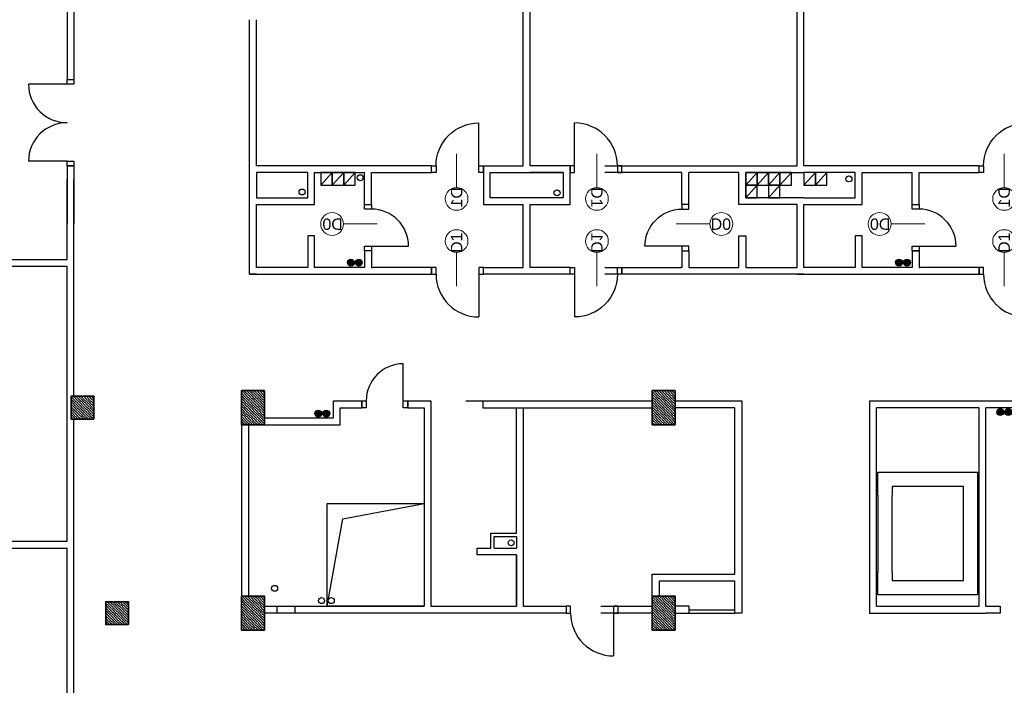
# Model space of a CAD drawing. Header units: millimetres. Extents: x 44889 to 52866, y -11417 to -4315.
# Tile 41 of 74: x 48862 to 49725, y -8939 to -8356. Entities that reach past the tile are written whole.
import ezdxf

# ---------------------------------------------------------------- set-up
doc = ezdxf.new("R2010")
doc.units = ezdxf.units.MM
for name, color, linetype, lineweight in [('kreskowanie', 9, 'Continuous', 18), ('opis stolarki', 251, 'Continuous', 18), ('słupy gr0.7', 9, 'Continuous', 35)]:
    doc.layers.add(name, color=color, linetype=linetype, lineweight=lineweight)
for name, color, linetype in [('Podkład', 9, 'Continuous'), ('przepusty', 9, 'Continuous'), ('wentylacja', 7, 'Continuous')]:
    doc.layers.add(name, color=color, linetype=linetype)
doc.styles.get("Standard").update_dxf_attribs({"font": 'arial.ttf', "height": 15})

# ---------------------------------------------------------------- blocks, each defined once
blk = doc.blocks.new('słup3')
at = {"layer": 'kreskowanie'}
h = blk.add_hatch(dxfattribs=at)
h.set_pattern_fill('ANSI36', color=256, style=0)
h.set_pattern_definition([(45, (-20, -30), (1.6838, 6.17393), [7.9375, -1.5875, 0, -1.5875])])
h.paths.add_polyline_path([(20, 30), (-20, 30), (-20, -30), (20, -30)])
at = {"layer": 'słupy gr0.7'}
blk.add_lwpolyline([(-20, -30), (20, -30), (20, 30), (-20, 30)], close=True, dxfattribs=at)
blk = doc.blocks.new('słup 2')
at = {"layer": 'kreskowanie'}
h = blk.add_hatch(dxfattribs=at)
h.set_pattern_fill('ANSI36', color=256, style=0)
h.set_pattern_definition([(45, (-1340, -20), (1.683798, 6.173926), [7.9375, -1.5875, 0, -1.5875])])
h.paths.add_polyline_path([(20, -20), (20, 20), (-20, 20), (-20, -20)])
at = {"layer": 'słupy gr0.7'}
blk.add_lwpolyline([(-20, -20), (20, -20), (20, 20), (-20, 20)], close=True, dxfattribs=at)
blk = doc.blocks.new('drzwi D1P')
at = {"layer": 'opis stolarki'}
blk.add_line((38, 47), (-21, 47), dxfattribs=at)
blk.add_circle((58, 47), 20, dxfattribs=at)
at = {"layer": 'Podkład'}
blk.add_line((0, 8), (-75, 8), dxfattribs=at)
for points in [[(0, 91), (0, 83), (12, 83), (12, 91)], [(0, 8), (0, 0), (12, 0), (12, 8)]]:
    blk.add_lwpolyline(points, close=True, dxfattribs=at)
blk.add_arc((0, 8), 75, 90, 180, dxfattribs=at)
at = {"layer": 'opis stolarki', "insert": (73, 57), "char_height": 20, "width": 29, "attachment_point": 3}
blk.add_mtext('{\\fArial|b0|i0|c238|p34;D1}', dxfattribs=at)
blk = doc.blocks.new('drzwi D0 P')
at = {"layer": 'opis stolarki'}
blk.add_line((3789, 277), (3730, 277), dxfattribs=at)
blk.add_circle((3809, 277), 20, dxfattribs=at)
at = {"layer": 'Podkład'}
blk.add_line((3740, 316), (3675, 316), dxfattribs=at)
for points in [[(3740, 316), (3740, 324), (3752, 324), (3752, 316)], [(3740, 243), (3740, 251), (3752, 251), (3752, 243)]]:
    blk.add_lwpolyline(points, close=True, dxfattribs=at)
blk.add_arc((3740, 316), 65, 180, 270, dxfattribs=at)
at = {"layer": 'opis stolarki', "insert": (3826, 267), "char_height": 20, "width": 31, "attachment_point": 9}
blk.add_mtext('{\\fArial|b0|i0|c238|p34;D0}', dxfattribs=at)
blk = doc.blocks.new('wentylacja3')
at = {"layer": 'wentylacja'}
blk.add_line((20, 22), (0, 0), dxfattribs=at)
blk.add_lwpolyline([(0, 0), (20, 0), (20, 22), (0, 22)], close=True, dxfattribs=at)
blk = doc.blocks.new('przepust duży')
at = {"layer": 'przepusty'}
blk.add_circle((82, 371), 7.5, dxfattribs=at)
blk = doc.blocks.new('c.o.')
at = {"layer": 'przepusty'}
for points in [[(6, 0, 1), (-6, 0, 1)], [(20, 0, 1), (8, 0, 1)]]:
    blk.add_hatch(color=256, dxfattribs=at).paths.add_polyline_path(points)
for centre in [(0, 0), (14, 0)]:
    blk.add_circle(centre, 6, dxfattribs=at)

msp = doc.modelspace()

# ---------------------------------------------------------------- linework, layer by layer
at = {"layer": 'Podkład'}
for p, q in [((48903.02, -7603.13), (48903.02, -8408.63)), ((49303.02, -8484.13), (49303.02, -8336.13)), ((49309.02, -8484.13), (49309.02, -8336.13)), ((49543.02, -8484.13), (49543.02, -8336.13)), ((49549.02, -8484.13), (49549.02, -8336.13)), ((48909.02, -8346.13), (48909.02, -8408.63)), ((49063.02, -8579.13), (49063.02, -8356.13)), ((49069.02, -8484.13), (49069.02, -8356.13)), ((48903.02, -8412.63), (48869.27, -8412.63)), ((48903.02, -8408.63), (48909.02, -8408.63)), ((48903.02, -8480.13), (48869.27, -8480.13)), ((48903.02, -8484.13), (48909.02, -8484.13)), ((48903.02, -8484.13), (48903.02, -8534.63)), ((48909.02, -8484.13), (48909.02, -8534.63)), ((49222.52, -8484.13), (49069.02, -8484.13)), ((49222.52, -8490.13), (49222.52, -8484.13)), ((49268.02, -8490.13), (49268.02, -8484.13)), ((49268.02, -8484.13), (49303.02, -8484.13)), ((49344.02, -8484.13), (49309.02, -8484.13)), ((49344.02, -8490.13), (49344.02, -8484.13)), ((49374.52, -8484.13), (49543.02, -8484.13)), ((49389.52, -8490.13), (49389.52, -8484.13)), ((49702.52, -8484.13), (49549.02, -8484.13)), ((49702.52, -8490.13), (49702.52, -8484.13)), ((49114.02, -8490.13), (49069.02, -8490.13)), ((49069.02, -8490.13), (49069.02, -8512.13)), ((49114.02, -8512.13), (49114.02, -8490.13)), ((49120.02, -8518.13), (49120.02, -8490.13)), ((49120.02, -8490.13), (49163.91, -8490.13)), ((49163.91, -8518.13), (49163.91, -8490.13)), ((49169.91, -8490.13), (49222.52, -8490.13)), ((49169.91, -8518.13), (49169.91, -8490.13)), ((49268.02, -8490.13), (49268.02, -8518.13)), ((49274.02, -8490.13), (49309.02, -8490.13)), ((49274.02, -8512.13), (49274.02, -8490.13)), ((49338.02, -8490.13), (49309.02, -8490.13)), ((49309.02, -8490.13), (49338.02, -8490.13)), ((49338.02, -8490.13), (49338.02, -8512.13)), ((49344.02, -8518.13), (49344.02, -8490.13)), ((49442.12, -8490.13), (49374.52, -8490.13)), ((49442.12, -8518.13), (49442.12, -8490.13)), ((49492.02, -8490.13), (49448.12, -8490.13)), ((49448.12, -8518.13), (49448.12, -8490.13)), ((49492.02, -8518.13), (49492.02, -8490.13)), ((49498.02, -8512.13), (49498.02, -8490.13)), ((49498.02, -8490.13), (49549.02, -8490.13)), ((49594.02, -8490.13), (49549.02, -8490.13)), ((49594.02, -8512.13), (49594.02, -8490.13)), ((49600.02, -8518.13), (49600.02, -8490.13)), ((49600.02, -8490.13), (49643.91, -8490.13)), ((49643.91, -8518.13), (49643.91, -8490.13)), ((49649.91, -8490.13), (49702.52, -8490.13)), ((49649.91, -8518.13), (49649.91, -8490.13)), ((48903.02, -8566.13), (48903.02, -8496.23)), ((48909.02, -8686.13), (48909.02, -8496.23)), ((49069.02, -8512.13), (49114.02, -8512.13)), ((49069.02, -8573.13), (49069.02, -8518.13)), ((49069.02, -8518.13), (49120.02, -8518.13)), ((49163.91, -8518.13), (49169.91, -8518.13)), ((49268.02, -8518.13), (49303.02, -8518.13)), ((49309.02, -8512.13), (49274.02, -8512.13)), ((49303.02, -8573.13), (49303.02, -8518.13)), ((49338.02, -8512.13), (49309.02, -8512.13)), ((49309.02, -8573.13), (49309.02, -8518.13)), ((49309.02, -8518.13), (49344.02, -8518.13)), ((49448.12, -8518.13), (49442.12, -8518.13)), ((49543.02, -8518.13), (49492.02, -8518.13)), ((49549.02, -8512.13), (49498.02, -8512.13)), ((49543.02, -8573.13), (49543.02, -8518.13)), ((49549.02, -8512.13), (49594.02, -8512.13)), ((49549.02, -8573.13), (49549.02, -8518.13)), ((49549.02, -8518.13), (49600.02, -8518.13)), ((49643.91, -8518.13), (49649.91, -8518.13)), ((49120.02, -8545.63), (49114.02, -8545.63)), ((49114.02, -8545.63), (49114.02, -8573.13)), ((49120.02, -8573.13), (49120.02, -8545.63)), ((49492.02, -8573.13), (49492.02, -8545.63)), ((49492.02, -8545.63), (49498.02, -8545.63)), ((49498.02, -8545.63), (49498.02, -8573.13)), ((49600.02, -8545.63), (49594.02, -8545.63)), ((49594.02, -8545.63), (49594.02, -8573.13)), ((49600.02, -8573.13), (49600.02, -8545.63)), ((49169.91, -8558.63), (49163.91, -8558.63)), ((49163.91, -8558.63), (49163.91, -8573.13)), ((49169.91, -8558.63), (49169.91, -8573.13)), ((49442.12, -8558.63), (49448.12, -8558.63)), ((49442.12, -8558.63), (49442.12, -8573.13)), ((49448.12, -8558.63), (49448.12, -8573.13)), ((49643.91, -8558.63), (49649.91, -8558.63)), ((49643.91, -8558.63), (49643.91, -8573.13)), ((49649.91, -8558.63), (49649.91, -8573.13)), ((48847.02, -8566.13), (48903.02, -8566.13)), ((48847.02, -8572.13), (48903.02, -8572.13)), ((48903.02, -8813.13), (48903.02, -8572.13)), ((49063.02, -8579.13), (49222.52, -8579.13)), ((49069.02, -8579.13), (49063.02, -8579.13)), ((49069.02, -8579.13), (49063.02, -8579.13)), ((49114.02, -8573.13), (49069.02, -8573.13)), ((49163.91, -8573.13), (49120.02, -8573.13)), ((49169.91, -8573.13), (49171.02, -8573.13)), ((49222.52, -8573.13), (49171.02, -8573.13)), ((49222.52, -8579.13), (49222.52, -8573.13)), ((49268.02, -8579.13), (49268.02, -8573.13)), ((49268.02, -8573.13), (49303.02, -8573.13)), ((49344.02, -8579.13), (49268.02, -8579.13)), ((49344.02, -8573.13), (49309.02, -8573.13)), ((49344.02, -8579.13), (49344.02, -8573.13)), ((49374.52, -8573.13), (49441.02, -8573.13)), ((49549.02, -8579.13), (49374.52, -8579.13)), ((49389.52, -8579.13), (49389.52, -8573.13)), ((49442.12, -8573.13), (49441.02, -8573.13)), ((49448.12, -8573.13), (49492.02, -8573.13)), ((49498.02, -8573.13), (49543.02, -8573.13)), ((49543.02, -8579.13), (49549.02, -8579.13)), ((49543.02, -8579.13), (49702.52, -8579.13)), ((49594.02, -8573.13), (49549.02, -8573.13)), ((49643.91, -8573.13), (49600.02, -8573.13)), ((49649.91, -8573.13), (49651.02, -8573.13)), ((49702.52, -8573.13), (49651.02, -8573.13)), ((49702.52, -8579.13), (49702.52, -8573.13)), ((49197.82, -8690.13), (49197.82, -8657.63)), ((49136.52, -8705.13), (49136.52, -8690.13)), ((49136.52, -8690.13), (49161.32, -8690.13)), ((49161.32, -8690.13), (49161.32, -8696.13)), ((49201.82, -8696.13), (49201.82, -8690.13)), ((49201.82, -8690.13), (49216.02, -8690.13)), ((49216.02, -8690.13), (49222.02, -8690.13)), ((49222.02, -8690.13), (49222.02, -8870.13)), ((49252.52, -8690.13), (49416.02, -8690.13)), ((49267.52, -8690.13), (49267.52, -8696.13)), ((49436.02, -8690.13), (49494.52, -8690.13)), ((49494.52, -8690.13), (49494.52, -8876.13)), ((49606.52, -8690.13), (49606.52, -8876.13)), ((49606.52, -8690.13), (49745.52, -8690.13)), ((49142.52, -8711.13), (49142.52, -8696.13)), ((49142.52, -8696.13), (49161.32, -8696.13)), ((49201.82, -8696.13), (49216.02, -8696.13)), ((49216.02, -8696.13), (49216.02, -8870.13)), ((49267.52, -8696.13), (49297.02, -8696.13)), ((49288.02, -8696.13), (49416.02, -8696.13)), ((49297.02, -8806.13), (49297.02, -8696.13)), ((49303.02, -8696.13), (49303.02, -8870.13)), ((49488.52, -8696.13), (49436.02, -8696.13)), ((49488.52, -8842.13), (49488.52, -8696.13)), ((49612.52, -8870.13), (49612.52, -8696.13)), ((49702.52, -8696.13), (49612.52, -8696.13)), ((49702.52, -8870.13), (49702.52, -8696.13)), ((49708.52, -8870.13), (49708.52, -8696.13)), ((49745.52, -8696.13), (49708.52, -8696.13)), ((48909.02, -8866.13), (48909.02, -8706.13)), ((49076.02, -8711.13), (49076.02, -8705.13)), ((49076.02, -8705.13), (49136.52, -8705.13)), ((49056.02, -8711.13), (49056.02, -8861.13)), ((49062.02, -8711.13), (49062.02, -8861.13)), ((49076.02, -8711.13), (49136.52, -8711.13)), ((49136.52, -8711.13), (49142.52, -8711.13)), ((49613.77, -8772.63), (49613.77, -8752.63)), ((49613.77, -8752.63), (49701.27, -8752.63)), ((49701.27, -8752.63), (49701.27, -8860.13)), ((49688.77, -8765.13), (49626.27, -8765.13)), ((49626.27, -8765.13), (49626.27, -8772.63)), ((49688.77, -8847.63), (49688.77, -8765.13)), ((49613.77, -8772.63), (49613.77, -8840.13)), ((49626.27, -8840.13), (49626.27, -8772.63)), ((49144.77, -8793.5), (49216.02, -8780.05)), ((49130.95, -8870.13), (49144.77, -8793.5)), ((49274.52, -8819.13), (49274.52, -8806.13)), ((49274.52, -8806.13), (49297.02, -8806.13)), ((49277.52, -8809.13), (49297.02, -8809.13)), ((49277.52, -8819.13), (49277.52, -8809.13)), ((49297.02, -8809.13), (49297.02, -8819.13)), ((48761.02, -8813.13), (48903.02, -8813.13)), ((48761.02, -8819.13), (48903.02, -8819.13)), ((48903.02, -9000.13), (48903.02, -8819.13)), ((49262.52, -8825.13), (49262.52, -8819.13)), ((49262.52, -8819.13), (49274.52, -8819.13)), ((49277.52, -8819.13), (49297.02, -8819.13)), ((49297.02, -8825.13), (49262.52, -8825.13)), ((49297.02, -8825.13), (49297.02, -8870.13)), ((49297.02, -8870.13), (49297.02, -8825.13)), ((49416.02, -8848.13), (49416.02, -8842.13)), ((49416.02, -8842.13), (49488.52, -8842.13)), ((49613.77, -8860.13), (49613.77, -8840.13)), ((49626.27, -8840.13), (49626.27, -8847.63)), ((49416.02, -8861.13), (49416.02, -8848.13)), ((49488.52, -8848.13), (49422.02, -8848.13)), ((49422.02, -8848.13), (49422.02, -8861.13)), ((49488.52, -8876.13), (49488.52, -8848.13)), ((49626.27, -8847.63), (49688.77, -8847.63)), ((49422.02, -8861.13), (49416.02, -8861.13)), ((49701.27, -8860.13), (49613.77, -8860.13)), ((48909.02, -8994.13), (48909.02, -8866.13)), ((49076.02, -8876.13), (49076.02, -8870.13)), ((49076.02, -8870.13), (49087.09, -8870.13)), ((49087.09, -8876.13), (49087.09, -8870.13)), ((49087.09, -8870.13), (49102.59, -8870.13)), ((49102.59, -8870.13), (49216.02, -8870.13)), ((49102.59, -8870.13), (49102.59, -8876.13)), ((49222.02, -8870.13), (49297.02, -8870.13)), ((49303.02, -8870.13), (49340.52, -8870.13)), ((49340.52, -8870.13), (49340.52, -8876.13)), ((49371.02, -8870.13), (49416.02, -8870.13)), ((49386.02, -8876.13), (49386.02, -8870.13)), ((49448.52, -8870.13), (49436.02, -8870.13)), ((49448.52, -8876.13), (49448.52, -8870.13)), ((49448.52, -8873.13), (49488.52, -8873.13)), ((49612.52, -8870.13), (49702.52, -8870.13)), ((49708.52, -8870.13), (49721.02, -8870.13)), ((49721.02, -8870.13), (49721.02, -8876.13)), ((49087.09, -8876.13), (49076.02, -8876.13)), ((49102.59, -8876.13), (49087.09, -8876.13)), ((49340.52, -8876.13), (49102.59, -8876.13)), ((49416.02, -8876.13), (49371.02, -8876.13)), ((49382.02, -8876.13), (49382.02, -8913.63)), ((49416.02, -8876.13), (49416.02, -8882.13)), ((49436.02, -8876.13), (49448.52, -8876.13)), ((49448.52, -8876.13), (49488.52, -8876.13)), ((49494.52, -8876.13), (49488.52, -8876.13)), ((49606.52, -8876.13), (49708.52, -8876.13)), ((49721.02, -8876.13), (49708.52, -8876.13))]:
    msp.add_line(p, q, dxfattribs=at)
for points in [[(48903.02, -8412.63), (48903.02, -8408.63), (48909.02, -8408.63), (48909.02, -8412.63)], [(48903.02, -8484.13), (48903.02, -8480.13), (48909.02, -8480.13), (48909.02, -8484.13)], [(49161.32, -8690.13), (49165.32, -8690.13), (49165.32, -8696.13), (49161.32, -8696.13)], [(49197.82, -8690.13), (49201.82, -8690.13), (49201.82, -8696.13), (49197.82, -8696.13)], [(49216.02, -8870.13), (49130.95, -8870.13), (49130.95, -8780.05), (49216.02, -8780.05)], [(49340.52, -8876.13), (49344.52, -8876.13), (49344.52, -8870.13), (49340.52, -8870.13)], [(49382.02, -8876.13), (49386.02, -8876.13), (49386.02, -8870.13), (49382.02, -8870.13)]]:
    msp.add_lwpolyline(points, close=True, dxfattribs=at)
for centre, radius, start, end in [((48903.02, -8412.63), 33.75, 180, 270), ((48903.02, -8480.13), 33.75, 90, 180), ((49197.82, -8690.13), 32.5, 90, 180), ((49382.02, -8876.13), 37.5, 180, 270)]:
    msp.add_arc(centre, radius, start, end, dxfattribs=at)

# ---------------------------------------------------------------- block references
at = {"layer": 'Podkład', "yscale": 0.5, "zscale": 0.5}
for name, p, xscale, rotation in [('drzwi D1P', (49268.02, -8484.13), -0.5, 89.99999999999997), ('drzwi D1P', (49344.02, -8484.13), 0.5, 270), ('drzwi D1P', (49748.02, -8484.13), -0.5, 89.99999999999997), ('drzwi D0 P', (51039.91, -8396.63), 0.5, 179.9999950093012), ('drzwi D0 P', (47572.12, -8396.63), -0.5, 180.0000049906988), ('drzwi D0 P', (51519.91, -8396.63), 0.5, 179.9999950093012), ('drzwi D1P', (49268.02, -8579.13), 0.5, 90), ('drzwi D1P', (49344.02, -8579.13), -0.5, 270), ('drzwi D1P', (49748.02, -8579.13), 0.5, 90)]:
    msp.add_blockref(name, p, dxfattribs=dict(at, xscale=xscale, rotation=rotation))
at = {"layer": 'Podkład'}
for name, p, xscale, yscale, zscale in [('wentylacja3', (49125.55, -8501.13), 0.5, 0.5, 0.5), ('wentylacja3', (49135.55, -8501.13), 0.5, 0.5, 0.5), ('wentylacja3', (49145.55, -8501.13), 0.5, 0.5, 0.5), ('przepust duży', (49131.3, -8624.44), 0.3500000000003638, 0.3500000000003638, 0.3500000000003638), ('wentylacja3', (49498.02, -8501.13), 0.5, 0.5, 0.5), ('wentylacja3', (49508.02, -8501.13), 0.5, 0.5, 0.5), ('wentylacja3', (49518.02, -8501.13), 0.5, 0.5, 0.5), ('wentylacja3', (49528.02, -8501.13), 0.5, 0.5, 0.5), ('wentylacja3', (49549.02, -8501.13), 0.5, 0.5, 0.5), ('wentylacja3', (49559.02, -8501.13), 0.5, 0.5, 0.5), ('przepust duży', (49559.77, -8625.48), 0.3500000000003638, 0.3500000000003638, 0.3500000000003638), ('wentylacja3', (49498.02, -8512.13), 0.5, 0.5, 0.5), ('wentylacja3', (49518.02, -8512.13), 0.5, 0.5, 0.5), ('przepust duży', (49080.33, -8636.96), 0.3500000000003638, 0.3500000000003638, 0.3500000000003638), ('przepust duży', (49303.85, -8637.7), 0.3500000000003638, 0.3500000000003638, 0.3500000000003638), ('c.o.', (49151.83, -8569.01), 0.5, 0.5, 0.5), ('c.o.', (49632.36, -8568.96), 0.5, 0.5, 0.5), ('słup3', (49066.02, -8696.13), -0.5, 0.5, 0.5), ('słup3', (49426.02, -8696.13), -0.5, 0.5, 0.5), ('słup 2', (48916.52, -8696.13), -0.5, 0.5, 0.5), ('c.o.', (49123.27, -8701.28), 0.5, 0.5, 0.5), ('c.o.', (49721.18, -8699.92), 0.5, 0.5, 0.5), ('przepust duży', (49263.66, -8944.38), 0.3500000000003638, 0.3500000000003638, 0.3500000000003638), ('przepust duży', (49056.28, -8984.26), 0.3500000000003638, 0.3500000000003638, 0.3500000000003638), ('słup3', (49066.02, -8876.13), -0.5, 0.5, 0.5), ('przepust duży', (49097.43, -8995.06), 0.3500000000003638, 0.3500000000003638, 0.3500000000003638), ('przepust duży', (49105.95, -8995.06), 0.3500000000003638, 0.3500000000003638, 0.3500000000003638), ('słup3', (49426.02, -8876.13), -0.5, 0.5, 0.5), ('słup 2', (48947.02, -8876.13), -0.5, 0.5, 0.5)]:
    msp.add_blockref(name, p, dxfattribs=dict(at, xscale=xscale, yscale=yscale, zscale=zscale))

doc.saveas('drawing.dxf')
